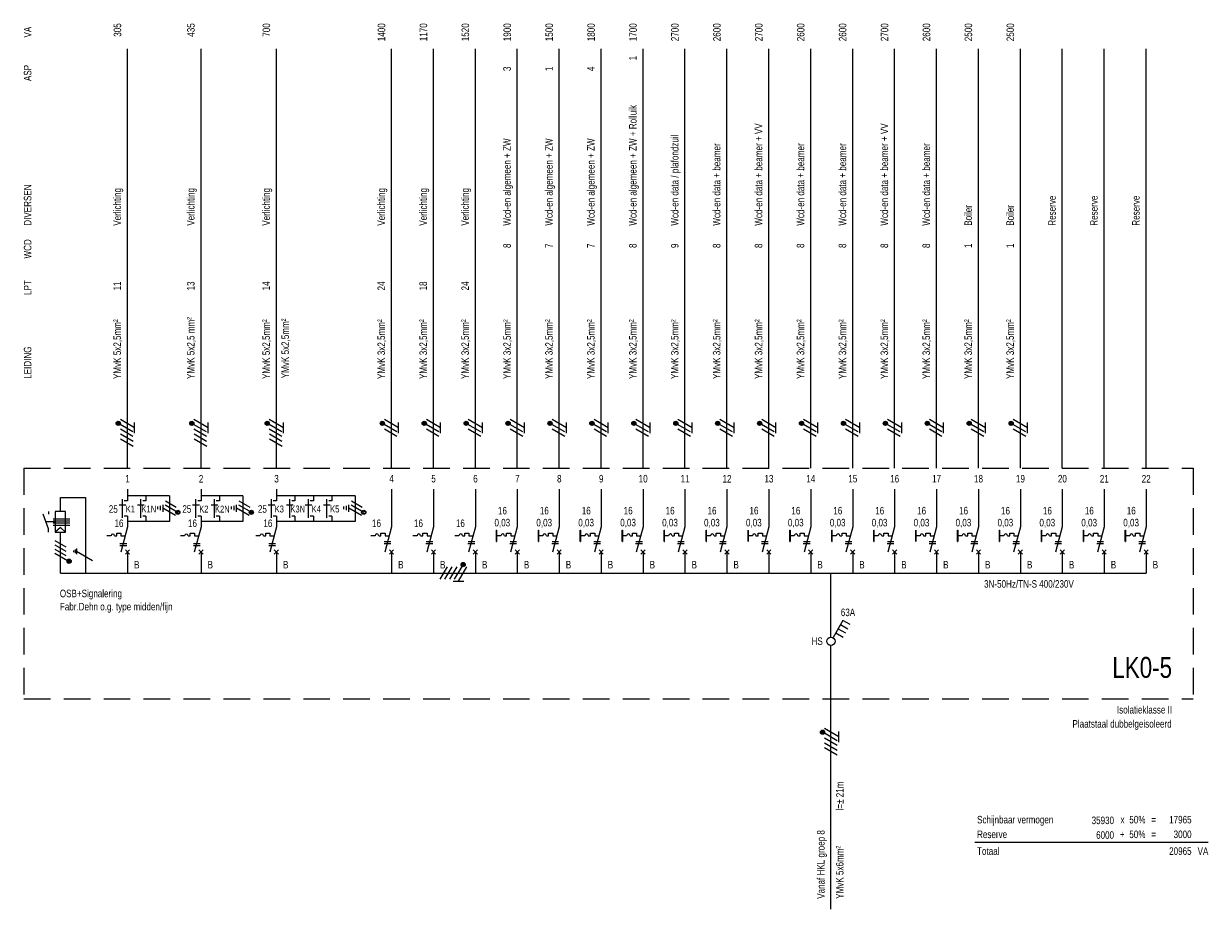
# Model space of a CAD drawing. Header units: millimetres. Extents: x -11937 to 214890, y -181324 to 108665.
# Tile 40 of 47: x 27856 to 56114, y -13944 to 7175. Entities that reach past the tile are written whole.
import ezdxf
from ezdxf.enums import TextEntityAlignment as Align

# ---------------------------------------------------------------- set-up
doc = ezdxf.new("R2010")
doc.units = ezdxf.units.MM
doc.header["$LTSCALE"] = 100
doc.linetypes.add('DASHED', pattern=[19.05, 12.7, -6.35])
doc.linetypes.add('HIDDEN', pattern=[9.525, 6.35, -3.175])
doc.layers.add('EL$1--_', color=3, linetype='Continuous')
doc.layers.add('ET------_SCHAKEL', color=7, linetype='Continuous')
doc.styles.add('SMAL', font='B-GBP.SHX', dxfattribs={"width": 0.8})

# ---------------------------------------------------------------- blocks, each defined once
blk = doc.blocks.new('STELSEL')
at = {"color": 7, "style": 'SMAL', "width": 0.8}
blk.add_attdef('STELSEL', text='', height=180, dxfattribs=at).set_placement((0, -350), align=Align.RIGHT)
blk = doc.blocks.new('KASTTYPE')
at = {"color": 4, "style": 'SMAL', "width": 0.8}
blk.add_attdef('KAST', text='', height=500, dxfattribs=at).set_placement((-500, 500), align=Align.RIGHT)
at = {"color": 7, "style": 'SMAL', "width": 0.8}
blk.add_attdef('TYPE', text='', height=180, dxfattribs=at).set_placement((-500, -350), align=Align.RIGHT)
blk = doc.blocks.new('ES-IS001')
at = {"color": 7, "linetype": 'Continuous', "style": 'SMAL', "width": 0.8}
for s, p in [('VA', (0, 10270)), ('ASP', (0, 9232)), ('DIVERSEN', (0, 5782)), ('WCD', (0, 5000)), ('LPT', (0, 4132)), ('LEIDING', (0, 2132))]:
    blk.add_text(s, height=180, rotation=90, dxfattribs=at).set_placement(p, align=Align.TOP_LEFT)
blk = doc.blocks.new('ES-IS000')
blk.add_line((0, 0), (0, 10000))
at = {"color": 7, "style": 'SMAL', "width": 0.8}
for tag, p in [('VA', (-150, 10610)), ('ASP', (-155, 9577)), ('WCD', (-155, 5358)), ('LPT', (-155, 4453))]:
    blk.add_attdef(tag, text='', height=180, rotation=90, dxfattribs=at).set_placement(p, align=Align.RIGHT)
for tag, p in [('DIVERSEN', (-155, 5783)), ('DIVERSEN', (343, 5799)), ('LEIDING', (-155, 2127)), ('LEIDING', (300, 2145))]:
    blk.add_attdef(tag, p, '', height=180, rotation=90, dxfattribs=at)
blk.add_attdef('GR', text='', height=180, dxfattribs=at).set_placement((2, -342), align=Align.MIDDLE)
blk = doc.blocks.new('ES-IT041')
for p, q in [((288, 500), (50, 87)), ((173, 301), (346, 201)), ((461, 400), (288, 500)), ((116, 202), (289, 102))]:
    blk.add_line(p, q)
blk.add_lwpolyline([(231, 400), (404, 300)])
blk.add_circle((0, 0), 100)
at = {"layer": 'ET------_SCHAKEL', "style": 'SMAL', "width": 0.8}
blk.add_attdef('SL', text='', height=180, dxfattribs=at).set_placement((407, 600), align=Align.CENTER)
blk = doc.blocks.new('ES-IS118')
blk.add_line((0, -5000), (0, 0))
at = {"color": 7, "style": 'SMAL', "width": 0.8}
for tag, p in [('LEIDING', (-150, -4750)), ('VANAF', (300, -4750))]:
    blk.add_attdef(tag, p, '', height=180, rotation=90, dxfattribs=at)
blk = doc.blocks.new('ES-ITG09')
for p, q in [((-318, -150), (-144, 150)), ((-202, -150), (-29, 150)), ((-87, -150), (87, 150)), ((29, -150), (206, 157)), ((121, -190), (318, 150)), ((281, 200), (181, 200)), ((277, 220), (185, 220)), ((277, 180), (185, 180)), ((261, 240), (201, 240)), ((261, 160), (201, 160)), ((-4, -190), (246, -190))]:
    blk.add_line(p, q)
blk.add_circle((231, 200), 50)
blk = doc.blocks.new('ES-IS107')
for p, q in [((0, 2000), (0, 1100)), ((0, 1100), (-161, 500)), ((-50, 450), (50, 550)), ((-50, 550), (50, 450)), ((0, 500), (0, 0))]:
    blk.add_line(p, q)
at = {"color": 7}
for p, q in [((-392, 888), (-490, 888)), ((-307, 888), (-255, 888)), ((-254, 950), (-154, 950)), ((-254, 889), (-254, 950)), ((-154, 950), (-154, 889)), ((-154, 889), (-57, 889)), ((-178, 704), (-17, 704)), ((-172, 754), (-17, 754))]:
    blk.add_line(p, q, dxfattribs=at)
blk.add_arc((-349, 888), 43.4, 0, 180, dxfattribs=at)
at = {"color": 7, "style": 'SMAL', "width": 0.8}
blk.add_attdef('IN', text='', height=180, dxfattribs=at).set_placement((-358, 1187), align=Align.MIDDLE)
blk = doc.blocks.new('ES-IS106')
for p, q in [((0, 2000), (0, 1100)), ((-497, 888), (-497, 1021)), ((-497, 1021), (-490, 1021)), ((-497, 754), (-497, 888)), ((-494, 1021), (-494, 754)), ((-490, 888), (-490, 1021)), ((-490, 754), (-490, 888)), ((0, 1100), (-161, 500)), ((-497, 754), (-490, 754)), ((-50, 450), (50, 550)), ((-50, 550), (50, 450)), ((0, 500), (0, 0))]:
    blk.add_line(p, q)
at = {"color": 7}
for p, q in [((-392, 888), (-490, 888)), ((-307, 888), (-255, 888)), ((-254, 950), (-154, 950)), ((-254, 889), (-254, 950)), ((-154, 950), (-154, 889)), ((-154, 889), (-57, 889)), ((-178, 704), (-17, 704)), ((-172, 754), (-17, 754))]:
    blk.add_line(p, q, dxfattribs=at)
blk.add_arc((-349, 888), 43.4, 0, 180, dxfattribs=at)
at = {"color": 7, "style": 'SMAL', "width": 0.8}
for tag, p in [('IN', (-355, 1488)), ('ID', (-358, 1187))]:
    blk.add_attdef(tag, text='', height=180, dxfattribs=at).set_placement(p, align=Align.MIDDLE)
blk = doc.blocks.new('*U137')
for p, q in [((-202, -150), (-29, 150)), ((-87, -150), (90, 157)), ((6, -190), (202, 150)), ((165, 200), (65, 200)), ((161, 220), (70, 220)), ((161, 180), (70, 180)), ((145, 240), (85, 240)), ((145, 160), (85, 160)), ((-119, -190), (131, -190))]:
    blk.add_line(p, q)
blk.add_circle((115, 200), 50)
blk = doc.blocks.new('*U138')
for p, q in [((-437, -157), (-264, 143)), ((-319, -153), (-146, 147)), ((-202, -150), (-29, 150)), ((-87, -150), (90, 157)), ((6, -190), (202, 150)), ((165, 200), (65, 200)), ((161, 220), (70, 220)), ((161, 180), (70, 180)), ((145, 240), (85, 240)), ((145, 160), (85, 160)), ((-119, -190), (131, -190))]:
    blk.add_line(p, q)
blk.add_circle((115, 200), 50)

msp = doc.modelspace()

# ---------------------------------------------------------------- linework, layer by layer
at = {"layer": 'EL$1--_', "color": 10, "linetype": 'HIDDEN'}
for p, q in [((27860, -3425), (55750, -3425)), ((27860, -3425), (27860, -8925)), ((55750, -3425), (55750, -8925)), ((27860, -8925), (55750, -8925))]:
    msp.add_line(p, q, dxfattribs=at)
at = {"layer": 'EL$1--_', "color": 3}
for p, q in [((30332, -3925), (30332, -4205)), ((32086, -3925), (32086, -4205)), ((33885, -3925), (33885, -4205)), ((30773, -4083), (30773, -4205)), ((32526, -4083), (32526, -4205)), ((34326, -4083), (34326, -4205)), ((34766, -4083), (34766, -4205)), ((35207, -4083), (35207, -4205)), ((30332, -4572), (30332, -4825)), ((30773, -4572), (30773, -4695)), ((32086, -4572), (32086, -4825)), ((32526, -4572), (32526, -4695)), ((33885, -4572), (33885, -4825)), ((34326, -4572), (34326, -4695)), ((34766, -4572), (34766, -4695)), ((35207, -4572), (35207, -4695)), ((30332, -4825), (30171, -5425)), ((32086, -4825), (31925, -5425)), ((33885, -4825), (33724, -5425)), ((30282, -5475), (30382, -5375)), ((30282, -5375), (30382, -5475)), ((30332, -5425), (30332, -5925)), ((32036, -5475), (32136, -5375)), ((32036, -5375), (32136, -5475)), ((32086, -5425), (32086, -5925)), ((33835, -5475), (33935, -5375)), ((33835, -5375), (33935, -5475)), ((33885, -5425), (33885, -5925))]:
    msp.add_line(p, q, dxfattribs=at)
at = {"layer": 'EL$1--_', "color": 7}
for p, q in [((31237, -4207), (31497, -4357)), ((32991, -4207), (33251, -4357)), ((35672, -4207), (35931, -4357)), ((30132, -4302), (30293, -4302)), ((30573, -4302), (30734, -4302)), ((31052, -4339), (31052, -4400)), ((31113, -4326), (31113, -4426)), ((31172, -4301), (31172, -4466)), ((31177, -4374), (31480, -4549)), ((31230, -4301), (31533, -4476)), ((31886, -4302), (32047, -4302)), ((32327, -4302), (32488, -4302)), ((32805, -4339), (32805, -4400)), ((32866, -4326), (32866, -4426)), ((32926, -4301), (32926, -4466)), ((32931, -4374), (33234, -4549)), ((32984, -4301), (33287, -4476)), ((33685, -4302), (33846, -4302)), ((34126, -4302), (34287, -4302)), ((34567, -4302), (34728, -4302)), ((35007, -4302), (35168, -4302)), ((35486, -4339), (35486, -4400)), ((35547, -4326), (35547, -4426)), ((35607, -4301), (35607, -4466)), ((35611, -4374), (35915, -4549)), ((35665, -4301), (35968, -4476)), ((29939, -5038), (29841, -5038)), ((30025, -5038), (30077, -5038)), ((30077, -5036), (30077, -4976)), ((30077, -4976), (30177, -4976)), ((30177, -4976), (30177, -5036)), ((30177, -5036), (30275, -5036)), ((31693, -5038), (31595, -5038)), ((31779, -5038), (31830, -5038)), ((31831, -5036), (31831, -4976)), ((31831, -4976), (31931, -4976)), ((31931, -4976), (31931, -5036)), ((31931, -5036), (32029, -5036)), ((33492, -5038), (33394, -5038)), ((33578, -5038), (33630, -5038)), ((33630, -5036), (33630, -4976)), ((33630, -4976), (33730, -4976)), ((33730, -4976), (33730, -5036)), ((33730, -5036), (33828, -5036)), ((28602, -5152), (28862, -5302)), ((28602, -5254), (28862, -5404)), ((28602, -5356), (28862, -5506)), ((30153, -5222), (30314, -5222)), ((30153, -5272), (30314, -5272)), ((31907, -5222), (32068, -5222)), ((31907, -5272), (32068, -5272)), ((33706, -5222), (33867, -5222)), ((33706, -5272), (33867, -5272)), ((28602, -5454), (28898, -5625)), ((29119, -5406), (29498, -5625))]:
    msp.add_line(p, q, dxfattribs=at)
at = {"layer": 'EL$1--_', "color": 0}
for p, q in [((28450, -4454), (28450, -4524)), ((28450, -4870), (28321, -4524)), ((28450, -4954), (28450, -4870))]:
    msp.add_line(p, q, dxfattribs=at)
at = {"layer": 'EL$1--_', "color": 5}
msp.add_line((28732, -5925), (54631, -5925), dxfattribs=at)
at = {"layer": 'EL$1--_'}
for points in [[(28732, -4454), (28732, -4120), (29332, -4120), (29332, -5925)], [(28557, -4630), (28957, -4630)], [(28557, -4680), (28957, -4680)], [(28557, -4730), (28957, -4730)], [(28557, -4780), (28957, -4780)], [(28857, -4954), (28732, -4836), (28607, -4954)], [(28732, -5925), (28732, -4954)], [(29081, -5363), (29081, -5450)], [(29119, -5338), (29119, -5475)], [(29043, -5387), (29043, -5426)], [(47112, -7453), (47112, -5925)], [(47112, -8321), (47112, -7653)], [(47112, -8944), (47112, -8321)], [(50542, -12345), (56109, -12345)]]:
    msp.add_lwpolyline(points, dxfattribs=at)
at = {"layer": 'EL$1--_', "color": 3}
for points in [[(30212, -4612), (30212, -4165)], [(30332, -4205), (30257, -4205)], [(31332, -4083), (30332, -4083)], [(30653, -4612), (30653, -4165)], [(30773, -4205), (30698, -4205)], [(31332, -4083), (31332, -4695)], [(31966, -4612), (31966, -4165)], [(32086, -4205), (32011, -4205)], [(33086, -4083), (32086, -4083)], [(32407, -4612), (32407, -4165)], [(32526, -4205), (32451, -4205)], [(33086, -4083), (33086, -4695)], [(33765, -4612), (33765, -4165)], [(33885, -4205), (33810, -4205)], [(35766, -4083), (33885, -4083)], [(34206, -4612), (34206, -4165)], [(34326, -4205), (34251, -4205)], [(34647, -4612), (34647, -4165)], [(34766, -4205), (34691, -4205)], [(35088, -4612), (35088, -4165)], [(35207, -4205), (35132, -4205)], [(35766, -4083), (35766, -4695)], [(30332, -4572), (30257, -4572)], [(31332, -4695), (30332, -4695)], [(30773, -4572), (30698, -4572)], [(32086, -4572), (32011, -4572)], [(33086, -4695), (32086, -4695)], [(32526, -4572), (32451, -4572)], [(33885, -4572), (33810, -4572)], [(35766, -4695), (33885, -4695)], [(34326, -4572), (34251, -4572)], [(34766, -4572), (34691, -4572)], [(35207, -4572), (35132, -4572)]]:
    msp.add_lwpolyline(points, dxfattribs=at)
at = {"layer": 'EL$1--_'}
msp.add_lwpolyline([(28607, -4954), (28857, -4954), (28857, -4454), (28607, -4454)], close=True, dxfattribs=at)
at = {"layer": 'EL$1--_', "linetype": 'DASHED'}
msp.add_lwpolyline([(28607, -4704), (28388, -4704)], dxfattribs=at)
at = {"layer": 'EL$1--_', "color": 7}
for centre, radius in [((31533, -4476), 50), ((31533, -4476), 40), ((31533, -4476), 30), ((33287, -4476), 50), ((33287, -4476), 40), ((33287, -4476), 30), ((35968, -4476), 50), ((35968, -4476), 40), ((28940, -5644), 50), ((28940, -5644), 40), ((28940, -5644), 30), ((28940, -5644), 20), ((28940, -5644), 10)]:
    msp.add_circle(centre, radius, dxfattribs=at)
for centre in [(29983, -5038), (31737, -5038), (33536, -5038)]:
    msp.add_arc(centre, 43.4, 0, 180, dxfattribs=at)

# ---------------------------------------------------------------- block references
at = {"layer": 'EL$1--_'}
for name, p in [('ES-IS001', (27860, -3425)), ('ES-ITG09', (38107, -5925))]:
    msp.add_blockref(name, p, dxfattribs=at)
at = {"layer": 'EL$1--_', "color": 3}
ref = msp.add_blockref('ES-IS000', (30332, -3425), dxfattribs=at)
ref.add_attrib('GR', '1', dxfattribs={"layer": '0', "color": 7, "height": 180, "style": 'SMAL', "width": 0.8}).set_placement((30334, -3675), align=Align.MIDDLE)
ref.add_attrib('LEIDING', 'YMvK 5x2,5mm²', (30177, -1298), dxfattribs={"layer": '0', "color": 7, "height": 180, "rotation": 90, "style": 'SMAL', "width": 0.8})
ref.add_attrib('LPT', '11', dxfattribs={"layer": '0', "color": 7, "height": 180, "rotation": 90, "style": 'SMAL', "width": 0.8}).set_placement((30177, 1028), align=Align.RIGHT)
ref.add_attrib('DIVERSEN', 'Verlichting', (30177, 2358), dxfattribs={"layer": '0', "color": 7, "height": 180, "rotation": 90, "style": 'SMAL', "width": 0.8})
ref.add_attrib('VA', '305', dxfattribs={"layer": '0', "color": 7, "height": 180, "rotation": 90, "style": 'SMAL', "width": 0.8}).set_placement((30182, 7185), align=Align.RIGHT)
ref = msp.add_blockref('ES-IS000', (32086, -3425), dxfattribs=at)
ref.add_attrib('GR', '2', dxfattribs={"layer": '0', "color": 7, "height": 180, "style": 'SMAL', "width": 0.8}).set_placement((32088, -3675), align=Align.MIDDLE)
ref.add_attrib('LEIDING', 'YMvK 5x2,5 mm²', (31931, -1298), dxfattribs={"layer": '0', "color": 7, "height": 180, "rotation": 90, "style": 'SMAL', "width": 0.8})
ref.add_attrib('LPT', '13', dxfattribs={"layer": '0', "color": 7, "height": 180, "rotation": 90, "style": 'SMAL', "width": 0.8}).set_placement((31931, 1028), align=Align.RIGHT)
ref.add_attrib('DIVERSEN', 'Verlichting', (31931, 2358), dxfattribs={"layer": '0', "color": 7, "height": 180, "rotation": 90, "style": 'SMAL', "width": 0.8})
ref.add_attrib('VA', '435', dxfattribs={"layer": '0', "color": 7, "height": 180, "rotation": 90, "style": 'SMAL', "width": 0.8}).set_placement((31936, 7185), align=Align.RIGHT)
ref = msp.add_blockref('ES-IS000', (33885, -3425), dxfattribs=at)
ref.add_attrib('GR', '3', dxfattribs={"layer": '0', "color": 7, "height": 180, "style": 'SMAL', "width": 0.8}).set_placement((33887, -3675), align=Align.MIDDLE)
ref.add_attrib('LEIDING', 'YMvK 5x2,5mm²', (33730, -1298), dxfattribs={"layer": '0', "color": 7, "height": 180, "rotation": 90, "style": 'SMAL', "width": 0.8})
ref.add_attrib('LEIDING', 'YMvK 5x2,5mm²', (34185, -1280), dxfattribs={"layer": '0', "color": 7, "height": 180, "rotation": 90, "style": 'SMAL', "width": 0.8})
ref.add_attrib('LPT', '14', dxfattribs={"layer": '0', "color": 7, "height": 180, "rotation": 90, "style": 'SMAL', "width": 0.8}).set_placement((33730, 1028), align=Align.RIGHT)
ref.add_attrib('DIVERSEN', 'Verlichting', (33730, 2358), dxfattribs={"layer": '0', "color": 7, "height": 180, "rotation": 90, "style": 'SMAL', "width": 0.8})
ref.add_attrib('VA', '700', dxfattribs={"layer": '0', "color": 7, "height": 180, "rotation": 90, "style": 'SMAL', "width": 0.8}).set_placement((33735, 7185), align=Align.RIGHT)
ref = msp.add_blockref('ES-IS000', (36631, -3425), dxfattribs=at)
ref.add_attrib('GR', '4', dxfattribs={"layer": '0', "color": 7, "height": 180, "style": 'SMAL', "width": 0.8}).set_placement((36633, -3675), align=Align.MIDDLE)
ref.add_attrib('LEIDING', 'YMvK 3x2,5mm²', (36476, -1298), dxfattribs={"layer": '0', "color": 7, "height": 180, "rotation": 90, "style": 'SMAL', "width": 0.8})
ref.add_attrib('LPT', '24', dxfattribs={"layer": '0', "color": 7, "height": 180, "rotation": 90, "style": 'SMAL', "width": 0.8}).set_placement((36476, 1028), align=Align.RIGHT)
ref.add_attrib('DIVERSEN', 'Verlichting', (36476, 2358), dxfattribs={"layer": '0', "color": 7, "height": 180, "rotation": 90, "style": 'SMAL', "width": 0.8})
ref.add_attrib('VA', '1400', dxfattribs={"layer": '0', "color": 7, "height": 180, "rotation": 90, "style": 'SMAL', "width": 0.8}).set_placement((36481, 7185), align=Align.RIGHT)
ref = msp.add_blockref('ES-IS000', (37631, -3425), dxfattribs=at)
ref.add_attrib('GR', '5', dxfattribs={"layer": '0', "color": 7, "height": 180, "style": 'SMAL', "width": 0.8}).set_placement((37633, -3675), align=Align.MIDDLE)
ref.add_attrib('LEIDING', 'YMvK 3x2,5mm²', (37476, -1298), dxfattribs={"layer": '0', "color": 7, "height": 180, "rotation": 90, "style": 'SMAL', "width": 0.8})
ref.add_attrib('LPT', '18', dxfattribs={"layer": '0', "color": 7, "height": 180, "rotation": 90, "style": 'SMAL', "width": 0.8}).set_placement((37476, 1028), align=Align.RIGHT)
ref.add_attrib('DIVERSEN', 'Verlichting', (37476, 2358), dxfattribs={"layer": '0', "color": 7, "height": 180, "rotation": 90, "style": 'SMAL', "width": 0.8})
ref.add_attrib('VA', '1170', dxfattribs={"layer": '0', "color": 7, "height": 180, "rotation": 90, "style": 'SMAL', "width": 0.8}).set_placement((37481, 7185), align=Align.RIGHT)
ref = msp.add_blockref('ES-IS000', (38631, -3425), dxfattribs=at)
ref.add_attrib('GR', '6', dxfattribs={"layer": '0', "color": 7, "height": 180, "style": 'SMAL', "width": 0.8}).set_placement((38633, -3675), align=Align.MIDDLE)
ref.add_attrib('LEIDING', 'YMvK 3x2,5mm²', (38476, -1298), dxfattribs={"layer": '0', "color": 7, "height": 180, "rotation": 90, "style": 'SMAL', "width": 0.8})
ref.add_attrib('LPT', '24', dxfattribs={"layer": '0', "color": 7, "height": 180, "rotation": 90, "style": 'SMAL', "width": 0.8}).set_placement((38476, 1028), align=Align.RIGHT)
ref.add_attrib('DIVERSEN', 'Verlichting', (38476, 2358), dxfattribs={"layer": '0', "color": 7, "height": 180, "rotation": 90, "style": 'SMAL', "width": 0.8})
ref.add_attrib('VA', '1520', dxfattribs={"layer": '0', "color": 7, "height": 180, "rotation": 90, "style": 'SMAL', "width": 0.8}).set_placement((38481, 7185), align=Align.RIGHT)
ref = msp.add_blockref('ES-IS000', (39631, -3425), dxfattribs=at)
ref.add_attrib('GR', '7', dxfattribs={"layer": '0', "color": 7, "height": 180, "style": 'SMAL', "width": 0.8}).set_placement((39633, -3675), align=Align.MIDDLE)
ref.add_attrib('LEIDING', 'YMvK 3x2,5mm²', (39476, -1298), dxfattribs={"layer": '0', "color": 7, "height": 180, "rotation": 90, "style": 'SMAL', "width": 0.8})
ref.add_attrib('WCD', '8', dxfattribs={"layer": '0', "color": 7, "height": 180, "rotation": 90, "style": 'SMAL', "width": 0.8}).set_placement((39476, 1933), align=Align.RIGHT)
ref.add_attrib('DIVERSEN', 'Wcd-en algemeen + ZW', (39476, 2358), dxfattribs={"layer": '0', "color": 7, "height": 180, "rotation": 90, "style": 'SMAL', "width": 0.8})
ref.add_attrib('ASP', '3', dxfattribs={"layer": '0', "color": 7, "height": 180, "rotation": 90, "style": 'SMAL', "width": 0.8}).set_placement((39476, 6152), align=Align.RIGHT)
ref.add_attrib('VA', '1900', dxfattribs={"layer": '0', "color": 7, "height": 180, "rotation": 90, "style": 'SMAL', "width": 0.8}).set_placement((39481, 7185), align=Align.RIGHT)
ref = msp.add_blockref('ES-IS000', (40631, -3425), dxfattribs=at)
ref.add_attrib('GR', '8', dxfattribs={"layer": '0', "color": 7, "height": 180, "style": 'SMAL', "width": 0.8}).set_placement((40633, -3675), align=Align.MIDDLE)
ref.add_attrib('LEIDING', 'YMvK 3x2,5mm²', (40476, -1298), dxfattribs={"layer": '0', "color": 7, "height": 180, "rotation": 90, "style": 'SMAL', "width": 0.8})
ref.add_attrib('WCD', '7', dxfattribs={"layer": '0', "color": 7, "height": 180, "rotation": 90, "style": 'SMAL', "width": 0.8}).set_placement((40476, 1933), align=Align.RIGHT)
ref.add_attrib('DIVERSEN', 'Wcd-en algemeen + ZW', (40476, 2358), dxfattribs={"layer": '0', "color": 7, "height": 180, "rotation": 90, "style": 'SMAL', "width": 0.8})
ref.add_attrib('ASP', '1', dxfattribs={"layer": '0', "color": 7, "height": 180, "rotation": 90, "style": 'SMAL', "width": 0.8}).set_placement((40476, 6152), align=Align.RIGHT)
ref.add_attrib('VA', '1500', dxfattribs={"layer": '0', "color": 7, "height": 180, "rotation": 90, "style": 'SMAL', "width": 0.8}).set_placement((40481, 7185), align=Align.RIGHT)
ref = msp.add_blockref('ES-IS000', (41631, -3425), dxfattribs=at)
ref.add_attrib('GR', '9', dxfattribs={"layer": '0', "color": 7, "height": 180, "style": 'SMAL', "width": 0.8}).set_placement((41633, -3675), align=Align.MIDDLE)
ref.add_attrib('LEIDING', 'YMvK 3x2,5mm²', (41476, -1298), dxfattribs={"layer": '0', "color": 7, "height": 180, "rotation": 90, "style": 'SMAL', "width": 0.8})
ref.add_attrib('WCD', '7', dxfattribs={"layer": '0', "color": 7, "height": 180, "rotation": 90, "style": 'SMAL', "width": 0.8}).set_placement((41476, 1933), align=Align.RIGHT)
ref.add_attrib('DIVERSEN', 'Wcd-en algemeen + ZW', (41476, 2358), dxfattribs={"layer": '0', "color": 7, "height": 180, "rotation": 90, "style": 'SMAL', "width": 0.8})
ref.add_attrib('ASP', '4', dxfattribs={"layer": '0', "color": 7, "height": 180, "rotation": 90, "style": 'SMAL', "width": 0.8}).set_placement((41476, 6152), align=Align.RIGHT)
ref.add_attrib('VA', '1800', dxfattribs={"layer": '0', "color": 7, "height": 180, "rotation": 90, "style": 'SMAL', "width": 0.8}).set_placement((41481, 7185), align=Align.RIGHT)
ref = msp.add_blockref('ES-IS000', (42631, -3425), dxfattribs=at)
ref.add_attrib('GR', '10', dxfattribs={"layer": '0', "color": 7, "height": 180, "style": 'SMAL', "width": 0.8}).set_placement((42633, -3675), align=Align.MIDDLE)
ref.add_attrib('LEIDING', 'YMvK 3x2,5mm²', (42476, -1298), dxfattribs={"layer": '0', "color": 7, "height": 180, "rotation": 90, "style": 'SMAL', "width": 0.8})
ref.add_attrib('WCD', '8', dxfattribs={"layer": '0', "color": 7, "height": 180, "rotation": 90, "style": 'SMAL', "width": 0.8}).set_placement((42476, 1933), align=Align.RIGHT)
ref.add_attrib('DIVERSEN', 'Wcd-en algemeen + ZW + Rolluik', (42476, 2358), dxfattribs={"layer": '0', "color": 7, "height": 180, "rotation": 90, "style": 'SMAL', "width": 0.8})
ref.add_attrib('ASP', '1', dxfattribs={"layer": '0', "color": 7, "height": 180, "rotation": 90, "style": 'SMAL', "width": 0.8}).set_placement((42476, 6409), align=Align.RIGHT)
ref.add_attrib('VA', '1700', dxfattribs={"layer": '0', "color": 7, "height": 180, "rotation": 90, "style": 'SMAL', "width": 0.8}).set_placement((42481, 7185), align=Align.RIGHT)
ref = msp.add_blockref('ES-IS000', (43631, -3425), dxfattribs=at)
ref.add_attrib('GR', '11', dxfattribs={"layer": '0', "color": 7, "height": 180, "style": 'SMAL', "width": 0.8}).set_placement((43633, -3675), align=Align.MIDDLE)
ref.add_attrib('LEIDING', 'YMvK 3x2,5mm²', (43476, -1298), dxfattribs={"layer": '0', "color": 7, "height": 180, "rotation": 90, "style": 'SMAL', "width": 0.8})
ref.add_attrib('WCD', '9', dxfattribs={"layer": '0', "color": 7, "height": 180, "rotation": 90, "style": 'SMAL', "width": 0.8}).set_placement((43476, 1933), align=Align.RIGHT)
ref.add_attrib('DIVERSEN', 'Wcd-en data / plafondzuil', (43476, 2358), dxfattribs={"layer": '0', "color": 7, "height": 180, "rotation": 90, "style": 'SMAL', "width": 0.8})
ref.add_attrib('VA', '2700', dxfattribs={"layer": '0', "color": 7, "height": 180, "rotation": 90, "style": 'SMAL', "width": 0.8}).set_placement((43481, 7185), align=Align.RIGHT)
ref = msp.add_blockref('ES-IS000', (44631, -3425), dxfattribs=at)
ref.add_attrib('GR', '12', dxfattribs={"layer": '0', "color": 7, "height": 180, "style": 'SMAL', "width": 0.8}).set_placement((44633, -3675), align=Align.MIDDLE)
ref.add_attrib('LEIDING', 'YMvK 3x2,5mm²', (44476, -1298), dxfattribs={"layer": '0', "color": 7, "height": 180, "rotation": 90, "style": 'SMAL', "width": 0.8})
ref.add_attrib('WCD', '8', dxfattribs={"layer": '0', "color": 7, "height": 180, "rotation": 90, "style": 'SMAL', "width": 0.8}).set_placement((44476, 1933), align=Align.RIGHT)
ref.add_attrib('DIVERSEN', 'Wcd-en data + beamer', (44476, 2358), dxfattribs={"layer": '0', "color": 7, "height": 180, "rotation": 90, "style": 'SMAL', "width": 0.8})
ref.add_attrib('VA', '2600', dxfattribs={"layer": '0', "color": 7, "height": 180, "rotation": 90, "style": 'SMAL', "width": 0.8}).set_placement((44481, 7185), align=Align.RIGHT)
ref = msp.add_blockref('ES-IS000', (45631, -3425), dxfattribs=at)
ref.add_attrib('GR', '13', dxfattribs={"layer": '0', "color": 7, "height": 180, "style": 'SMAL', "width": 0.8}).set_placement((45633, -3675), align=Align.MIDDLE)
ref.add_attrib('LEIDING', 'YMvK 3x2,5mm²', (45476, -1298), dxfattribs={"layer": '0', "color": 7, "height": 180, "rotation": 90, "style": 'SMAL', "width": 0.8})
ref.add_attrib('WCD', '8', dxfattribs={"layer": '0', "color": 7, "height": 180, "rotation": 90, "style": 'SMAL', "width": 0.8}).set_placement((45476, 1933), align=Align.RIGHT)
ref.add_attrib('DIVERSEN', 'Wcd-en data + beamer + VV', (45476, 2358), dxfattribs={"layer": '0', "color": 7, "height": 180, "rotation": 90, "style": 'SMAL', "width": 0.8})
ref.add_attrib('VA', '2700', dxfattribs={"layer": '0', "color": 7, "height": 180, "rotation": 90, "style": 'SMAL', "width": 0.8}).set_placement((45481, 7185), align=Align.RIGHT)
ref = msp.add_blockref('ES-IS000', (46631, -3425), dxfattribs=at)
ref.add_attrib('GR', '14', dxfattribs={"layer": '0', "color": 7, "height": 180, "style": 'SMAL', "width": 0.8}).set_placement((46633, -3675), align=Align.MIDDLE)
ref.add_attrib('LEIDING', 'YMvK 3x2,5mm²', (46476, -1298), dxfattribs={"layer": '0', "color": 7, "height": 180, "rotation": 90, "style": 'SMAL', "width": 0.8})
ref.add_attrib('WCD', '8', dxfattribs={"layer": '0', "color": 7, "height": 180, "rotation": 90, "style": 'SMAL', "width": 0.8}).set_placement((46476, 1933), align=Align.RIGHT)
ref.add_attrib('DIVERSEN', 'Wcd-en data + beamer', (46476, 2358), dxfattribs={"layer": '0', "color": 7, "height": 180, "rotation": 90, "style": 'SMAL', "width": 0.8})
ref.add_attrib('VA', '2600', dxfattribs={"layer": '0', "color": 7, "height": 180, "rotation": 90, "style": 'SMAL', "width": 0.8}).set_placement((46481, 7185), align=Align.RIGHT)
ref = msp.add_blockref('ES-IS000', (47631, -3425), dxfattribs=at)
ref.add_attrib('GR', '15', dxfattribs={"layer": '0', "color": 7, "height": 180, "style": 'SMAL', "width": 0.8}).set_placement((47633, -3675), align=Align.MIDDLE)
ref.add_attrib('LEIDING', 'YMvK 3x2,5mm²', (47476, -1298), dxfattribs={"layer": '0', "color": 7, "height": 180, "rotation": 90, "style": 'SMAL', "width": 0.8})
ref.add_attrib('WCD', '8', dxfattribs={"layer": '0', "color": 7, "height": 180, "rotation": 90, "style": 'SMAL', "width": 0.8}).set_placement((47476, 1933), align=Align.RIGHT)
ref.add_attrib('DIVERSEN', 'Wcd-en data + beamer', (47476, 2358), dxfattribs={"layer": '0', "color": 7, "height": 180, "rotation": 90, "style": 'SMAL', "width": 0.8})
ref.add_attrib('VA', '2600', dxfattribs={"layer": '0', "color": 7, "height": 180, "rotation": 90, "style": 'SMAL', "width": 0.8}).set_placement((47481, 7185), align=Align.RIGHT)
ref = msp.add_blockref('ES-IS000', (48631, -3425), dxfattribs=at)
ref.add_attrib('GR', '16', dxfattribs={"layer": '0', "color": 7, "height": 180, "style": 'SMAL', "width": 0.8}).set_placement((48633, -3675), align=Align.MIDDLE)
ref.add_attrib('LEIDING', 'YMvK 3x2,5mm²', (48476, -1298), dxfattribs={"layer": '0', "color": 7, "height": 180, "rotation": 90, "style": 'SMAL', "width": 0.8})
ref.add_attrib('WCD', '8', dxfattribs={"layer": '0', "color": 7, "height": 180, "rotation": 90, "style": 'SMAL', "width": 0.8}).set_placement((48476, 1933), align=Align.RIGHT)
ref.add_attrib('DIVERSEN', 'Wcd-en data + beamer + VV', (48476, 2358), dxfattribs={"layer": '0', "color": 7, "height": 180, "rotation": 90, "style": 'SMAL', "width": 0.8})
ref.add_attrib('VA', '2700', dxfattribs={"layer": '0', "color": 7, "height": 180, "rotation": 90, "style": 'SMAL', "width": 0.8}).set_placement((48481, 7185), align=Align.RIGHT)
ref = msp.add_blockref('ES-IS000', (49631, -3425), dxfattribs=at)
ref.add_attrib('GR', '17', dxfattribs={"layer": '0', "color": 7, "height": 180, "style": 'SMAL', "width": 0.8}).set_placement((49633, -3675), align=Align.MIDDLE)
ref.add_attrib('LEIDING', 'YMvK 3x2,5mm²', (49476, -1298), dxfattribs={"layer": '0', "color": 7, "height": 180, "rotation": 90, "style": 'SMAL', "width": 0.8})
ref.add_attrib('WCD', '8', dxfattribs={"layer": '0', "color": 7, "height": 180, "rotation": 90, "style": 'SMAL', "width": 0.8}).set_placement((49476, 1933), align=Align.RIGHT)
ref.add_attrib('DIVERSEN', 'Wcd-en data + beamer', (49476, 2358), dxfattribs={"layer": '0', "color": 7, "height": 180, "rotation": 90, "style": 'SMAL', "width": 0.8})
ref.add_attrib('VA', '2600', dxfattribs={"layer": '0', "color": 7, "height": 180, "rotation": 90, "style": 'SMAL', "width": 0.8}).set_placement((49481, 7185), align=Align.RIGHT)
ref = msp.add_blockref('ES-IS000', (50631, -3425), dxfattribs=at)
ref.add_attrib('GR', '18', dxfattribs={"layer": '0', "color": 7, "height": 180, "style": 'SMAL', "width": 0.8}).set_placement((50633, -3675), align=Align.MIDDLE)
ref.add_attrib('LEIDING', 'YMvK 3x2,5mm²', (50476, -1298), dxfattribs={"layer": '0', "color": 7, "height": 180, "rotation": 90, "style": 'SMAL', "width": 0.8})
ref.add_attrib('WCD', '1', dxfattribs={"layer": '0', "color": 7, "height": 180, "rotation": 90, "style": 'SMAL', "width": 0.8}).set_placement((50476, 1933), align=Align.RIGHT)
ref.add_attrib('DIVERSEN', 'Boiler', (50476, 2358), dxfattribs={"layer": '0', "color": 7, "height": 180, "rotation": 90, "style": 'SMAL', "width": 0.8})
ref.add_attrib('VA', '2500', dxfattribs={"layer": '0', "color": 7, "height": 180, "rotation": 90, "style": 'SMAL', "width": 0.8}).set_placement((50481, 7185), align=Align.RIGHT)
ref = msp.add_blockref('ES-IS000', (51631, -3425), dxfattribs=at)
ref.add_attrib('GR', '19', dxfattribs={"layer": '0', "color": 7, "height": 180, "style": 'SMAL', "width": 0.8}).set_placement((51633, -3675), align=Align.MIDDLE)
ref.add_attrib('LEIDING', 'YMvK 3x2,5mm² ', (51476, -1298), dxfattribs={"layer": '0', "color": 7, "height": 180, "rotation": 90, "style": 'SMAL', "width": 0.8})
ref.add_attrib('WCD', '1', dxfattribs={"layer": '0', "color": 7, "height": 180, "rotation": 90, "style": 'SMAL', "width": 0.8}).set_placement((51476, 1933), align=Align.RIGHT)
ref.add_attrib('DIVERSEN', 'Boiler', (51476, 2358), dxfattribs={"layer": '0', "color": 7, "height": 180, "rotation": 90, "style": 'SMAL', "width": 0.8})
ref.add_attrib('VA', '2500', dxfattribs={"layer": '0', "color": 7, "height": 180, "rotation": 90, "style": 'SMAL', "width": 0.8}).set_placement((51481, 7185), align=Align.RIGHT)
ref = msp.add_blockref('ES-IS000', (52631, -3425), dxfattribs=at)
ref.add_attrib('GR', '20', dxfattribs={"layer": '0', "color": 7, "height": 180, "style": 'SMAL', "width": 0.8}).set_placement((52633, -3675), align=Align.MIDDLE)
ref.add_attrib('DIVERSEN', 'Reserve', (52476, 2358), dxfattribs={"layer": '0', "color": 7, "height": 180, "rotation": 90, "style": 'SMAL', "width": 0.8})
ref = msp.add_blockref('ES-IS000', (53631, -3425), dxfattribs=at)
ref.add_attrib('GR', '21', dxfattribs={"layer": '0', "color": 7, "height": 180, "style": 'SMAL', "width": 0.8}).set_placement((53633, -3675), align=Align.MIDDLE)
ref.add_attrib('DIVERSEN', 'Reserve', (53476, 2358), dxfattribs={"layer": '0', "color": 7, "height": 180, "rotation": 90, "style": 'SMAL', "width": 0.8})
ref = msp.add_blockref('ES-IS000', (54631, -3425), dxfattribs=at)
ref.add_attrib('GR', '22', dxfattribs={"layer": '0', "color": 7, "height": 180, "style": 'SMAL', "width": 0.8}).set_placement((54633, -3675), align=Align.MIDDLE)
ref.add_attrib('DIVERSEN', 'Reserve', (54476, 2358), dxfattribs={"layer": '0', "color": 7, "height": 180, "rotation": 90, "style": 'SMAL', "width": 0.8})
at = {"layer": 'EL$1--_', "rotation": 90}
for name, p in [('*U138', (30312, -2469)), ('*U138', (32066, -2469)), ('*U138', (33865, -2469)), ('*U137', (36611, -2469)), ('*U137', (37611, -2469)), ('*U137', (38611, -2469)), ('*U137', (39611, -2469)), ('*U137', (40611, -2469)), ('*U137', (41611, -2469)), ('*U137', (42611, -2469)), ('*U137', (43611, -2469)), ('*U137', (44611, -2469)), ('*U137', (45611, -2469)), ('*U137', (46611, -2469)), ('*U137', (47611, -2469)), ('*U137', (48611, -2469)), ('*U137', (49611, -2469)), ('*U137', (50611, -2469)), ('*U137', (51611, -2469)), ('ES-ITG09', (47112, -9952))]:
    msp.add_blockref(name, p, dxfattribs=at)
at = {"layer": 'EL$1--_', "color": 7}
for p in [(36631, -5925), (37631, -5925), (38631, -5925)]:
    msp.add_blockref('ES-IS107', p, dxfattribs=at).add_auto_attribs({'IN': '16'})
at = {"layer": 'EL$1--_'}
for name, p, values in [('ES-IS106', (39631, -5925), {'IN': '16', 'ID': '0,03'}), ('ES-IS106', (40631, -5925), {'IN': '16', 'ID': '0,03'}), ('ES-IS106', (41631, -5925), {'IN': '16', 'ID': '0,03'}), ('ES-IS106', (42631, -5925), {'IN': '16', 'ID': '0,03'}), ('ES-IS106', (43631, -5925), {'IN': '16', 'ID': '0,03'}), ('ES-IS106', (44631, -5925), {'IN': '16', 'ID': '0,03'}), ('ES-IS106', (45631, -5925), {'IN': '16', 'ID': '0,03'}), ('ES-IS106', (46631, -5925), {'IN': '16', 'ID': '0,03'}), ('ES-IS106', (47631, -5925), {'IN': '16', 'ID': '0,03'}), ('ES-IS106', (48631, -5925), {'IN': '16', 'ID': '0,03'}), ('ES-IS106', (49631, -5925), {'IN': '16', 'ID': '0,03'}), ('ES-IS106', (50631, -5925), {'IN': '16', 'ID': '0,03'}), ('ES-IS106', (51631, -5925), {'IN': '16', 'ID': '0,03'}), ('ES-IS106', (52631, -5925), {'IN': '16', 'ID': '0,03'}), ('ES-IS106', (53631, -5925), {'IN': '16', 'ID': '0,03'}), ('ES-IS106', (54631, -5925), {'IN': '16', 'ID': '0,03'}), ('STELSEL', (52906, -5925), {'STELSEL': '3N-50Hz/TN-S 400/230V'}), ('ES-IT041', (47112, -7553), {'SL': '63A'}), ('KASTTYPE', (55750, -8925), {'KAST': 'LK0-5', 'TYPE': 'Isolatieklasse II'}), ('ES-IS118', (47112, -8944), {'LEIDING': 'Vanaf HKL groep 8', 'VANAF': 'YMvK 5x6mm²'}), ('STELSEL', (55240, -9261), {'STELSEL': 'Plaatstaal dubbelgeisoleerd'})]:
    msp.add_blockref(name, p, dxfattribs=at).add_auto_attribs(values)

# ---------------------------------------------------------------- texts
at = {"layer": 'EL$1--_', "style": 'SMAL', "width": 0.8}
for s, p in [('B', (30489, -5816)), ('B', (32243, -5816)), ('B', (34042, -5816)), ('B', (36788, -5816)), ('B', (37788, -5816)), ('B', (38788, -5816)), ('B', (39788, -5816)), ('B', (40788, -5816)), ('B', (41788, -5816)), ('B', (42788, -5816)), ('B', (43788, -5816)), ('B', (44788, -5816)), ('B', (46788, -5816)), ('B', (47788, -5816)), ('B', (48788, -5816)), ('B', (49788, -5816)), ('B', (50788, -5816)), ('B', (51788, -5816)), ('B', (52788, -5816)), ('B', (53788, -5816)), ('B', (54788, -5816)), ('OSB+Signalering', (28719, -6502)), ('Fabr.Dehn o.g. type midden/fijn', (28719, -6816)), ('HS', (46649, -7640)), ('Schijnbaar vermogen', (50598, -11896)), ('Reserve', (50598, -12246)), ('Totaal', (50598, -12646))]:
    msp.add_text(s, height=180, dxfattribs=at).set_placement(p)
at = {"layer": 'EL$1--_', "color": 7, "style": 'SMAL', "width": 0.8}
msp.add_text('l=± 21m', height=180, rotation=90, dxfattribs=at).set_placement((47412, -11587))
at = {"layer": 'EL$1--_', "style": 'SMAL', "width": 0.8}
for s, p in [('35930', (53866, -11913)), ('x', (54115, -11896)), ('50%%%', (54615, -11896)), ('=', (54865, -11896)), ('17965', (55715, -11896)), ('6000', (53866, -12263)), ('+', (54115, -12246)), ('50%%%', (54615, -12246)), ('=', (54865, -12246)), ('3000', (55715, -12246)), ('20965', (55715, -12646)), ('VA', (56115, -12646))]:
    msp.add_text(s, height=180, dxfattribs=at).set_placement(p, align=Align.RIGHT)
at = {"layer": 'EL$1--_', "color": 7, "style": 'SMAL'}
for tag, height, width, p in [('25', 180, 0.8, (29994, -4398)), ('K1', 165, 0.65, (30400, -4398)), ('K1N', 165, 0.65, (30841, -4398)), ('25', 180, 0.8, (31748, -4398)), ('K2', 165, 0.65, (32154, -4398)), ('K2N', 165, 0.65, (32595, -4398)), ('25', 180, 0.8, (33550, -4398)), ('K3', 165, 0.65, (33953, -4398)), ('K3N', 165, 0.65, (34394, -4398)), ('K4', 165, 0.65, (34835, -4398)), ('K5', 165, 0.65, (35276, -4398)), ('16', 180, 0.8, (30129, -4738)), ('16', 180, 0.8, (31882, -4738)), ('16', 180, 0.8, (33682, -4738))]:
    msp.add_attdef(tag, text='-', height=height, dxfattribs=dict(at, width=width)).set_placement(p, align=Align.MIDDLE)

doc.saveas('drawing.dxf')
